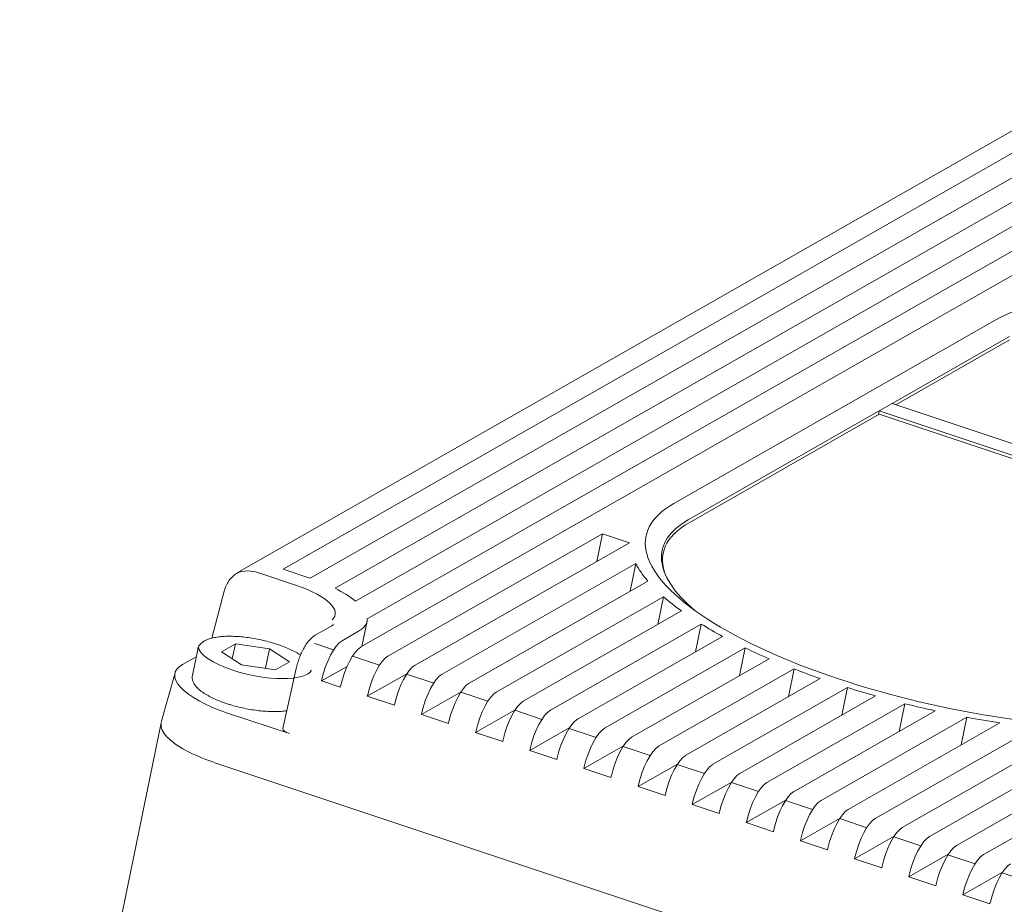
# Model space of a CAD drawing. Header units: millimetres. Extents: x 0 to 420, y 0 to 297.
# Tile 32 of 44: x 243 to 264, y 231 to 250. Entities that reach past the tile are written whole.
import ezdxf

# ---------------------------------------------------------------- set-up
doc = ezdxf.new("R2010")
doc.units = ezdxf.units.MM
doc.layers.add('1', color=7, linetype='Continuous', true_color=0xffffff)

msp = doc.modelspace()

# ---------------------------------------------------------------- linework, layer by layer
at = {"layer": '1', "color": 250, "linetype": 'Continuous', "lineweight": 18}
for p, q in [((268.086, 249.828), (247.257, 237.947)), ((248.21, 238.007), (268.678, 249.682)), ((248.792, 237.813), (269.261, 249.488)), ((272.827, 249.417), (249.885, 236.331)), ((249.329, 237.593), (269.889, 249.32)), ((270.612, 249.206), (249.771, 237.318)), ((250.023, 236.936), (271.524, 249.2)), ((263.533, 243.362), (256.618, 239.418)), ((263.844, 243.011), (261.318, 241.57)), ((263.844, 242.937), (261.4, 241.543)), ((261.318, 241.57), (261.038, 241.41)), ((273.417, 237.536), (261.318, 241.57)), ((261.038, 241.41), (256.929, 239.067)), ((261.021, 241.327), (261.038, 241.41)), ((261.038, 241.41), (273.137, 237.376)), ((261.038, 241.337), (256.949, 239.005)), ((273.047, 237.333), (261.038, 241.337)), ((250.468, 236.136), (255.082, 238.768)), ((254.96, 238.172), (255.082, 238.768)), ((255.082, 238.768), (255.665, 238.574)), ((251.051, 235.942), (255.665, 238.574)), ((256.391, 238.349), (256.356, 238.18)), ((248.745, 237.829), (248.21, 238.007)), ((251.633, 235.748), (255.8, 238.125)), ((255.678, 237.529), (255.8, 238.125)), ((252.216, 235.554), (256.063, 237.748)), ((246.944, 237.532), (246.681, 236.521)), ((252.798, 235.36), (256.398, 237.413)), ((256.275, 236.817), (256.398, 237.413)), ((253.381, 235.165), (256.784, 237.107)), ((249.26, 236.788), (248.905, 236.586)), ((249.908, 236.343), (250.019, 236.884)), ((253.963, 234.971), (257.21, 236.823)), ((257.088, 236.227), (257.21, 236.823)), ((249.48, 236.466), (249.835, 236.668)), ((254.546, 234.777), (257.669, 236.559)), ((246.373, 236.28), (246.259, 235.724)), ((247.185, 236.401), (246.884, 236.23)), ((247.185, 236.401), (247.118, 236.078)), ((247.917, 236.293), (247.185, 236.401)), ((247.917, 236.293), (247.831, 235.874)), ((248.349, 236.013), (247.917, 236.293)), ((255.128, 234.583), (258.157, 236.311)), ((258.035, 235.714), (258.157, 236.311)), ((246.05, 235.956), (246.34, 236.122)), ((246.884, 236.23), (247.316, 235.95)), ((255.711, 234.388), (258.671, 236.077)), ((247.316, 235.95), (248.048, 235.841)), ((248.048, 235.841), (248.349, 236.013)), ((248.495, 235.87), (248.204, 234.575)), ((249.037, 235.599), (249.587, 235.913)), ((256.293, 234.194), (259.21, 235.858)), ((259.087, 235.261), (259.21, 235.858)), ((245.887, 235.775), (245.59, 234.715)), ((249.037, 235.599), (249.045, 235.636)), ((250.876, 235.756), (250.024, 235.27)), ((256.876, 234), (259.771, 235.652)), ((249.442, 235.464), (249.037, 235.599)), ((249.45, 235.501), (249.442, 235.464)), ((257.458, 233.806), (260.355, 235.458)), ((260.233, 234.862), (260.355, 235.458)), ((250.024, 235.27), (250.033, 235.307)), ((250.607, 235.076), (250.024, 235.27)), ((252.041, 235.367), (251.189, 234.881)), ((258.041, 233.612), (260.962, 235.278)), ((250.615, 235.113), (250.607, 235.076)), ((258.623, 233.417), (261.592, 235.111)), ((261.47, 234.514), (261.592, 235.111)), ((248.348, 234.467), (247.04, 234.903)), ((251.198, 234.918), (251.189, 234.881)), ((251.772, 234.687), (251.189, 234.881)), ((253.206, 234.979), (252.355, 234.493)), ((259.206, 233.223), (262.247, 234.958)), ((259.789, 233.029), (262.927, 234.819)), ((262.805, 234.223), (262.927, 234.819)), ((245.588, 234.7), (242.543, 219.862)), ((251.78, 234.724), (251.772, 234.687)), ((254.371, 234.59), (253.52, 234.105)), ((260.371, 232.835), (263.638, 234.698)), ((260.954, 232.64), (264.382, 234.596)), ((252.363, 234.53), (252.355, 234.493)), ((252.937, 234.299), (252.355, 234.493)), ((261.536, 232.446), (265.167, 234.517)), ((262.119, 232.252), (266.005, 234.469)), ((262.701, 232.058), (266.921, 234.465)), ((263.284, 231.864), (267.977, 234.541)), ((252.945, 234.336), (252.937, 234.299)), ((253.528, 234.141), (253.52, 234.105)), ((255.536, 234.202), (254.685, 233.716)), ((254.102, 233.91), (253.52, 234.105)), ((254.11, 233.947), (254.102, 233.91)), ((246.744, 233.841), (265.566, 227.566)), ((254.693, 233.753), (254.685, 233.716)), ((255.267, 233.522), (254.685, 233.716)), ((256.701, 233.813), (255.85, 233.328)), ((255.275, 233.559), (255.267, 233.522)), ((255.858, 233.365), (255.85, 233.328)), ((256.432, 233.133), (255.85, 233.328)), ((257.866, 233.425), (257.015, 232.939)), ((256.441, 233.17), (256.432, 233.133)), ((257.023, 232.976), (257.015, 232.939)), ((257.597, 232.745), (257.015, 232.939)), ((259.031, 233.037), (258.18, 232.551)), ((257.606, 232.782), (257.597, 232.745)), ((258.188, 232.588), (258.18, 232.551)), ((258.762, 232.357), (258.18, 232.551)), ((260.197, 232.648), (259.345, 232.162)), ((258.771, 232.393), (258.762, 232.357)), ((261.362, 232.26), (260.51, 231.774)), ((259.353, 232.199), (259.345, 232.162)), ((259.927, 231.968), (259.345, 232.162)), ((259.936, 232.005), (259.927, 231.968)), ((260.518, 231.811), (260.51, 231.774)), ((262.527, 231.871), (261.675, 231.385)), ((261.093, 231.58), (260.51, 231.774)), ((261.101, 231.616), (261.093, 231.58)), ((261.683, 231.422), (261.675, 231.385)), ((262.258, 231.191), (261.675, 231.385)), ((263.692, 231.483), (262.84, 230.997)), ((262.266, 231.228), (262.258, 231.191)), ((262.848, 231.034), (262.84, 230.997)), ((263.423, 230.803), (262.84, 230.997)), ((263.423, 230.803), (263.431, 230.84))]:
    msp.add_line(p, q, dxfattribs=at)
at = {"layer": '1', "color": 250, "linetype": 'Continuous', "lineweight": 13}
for p, q in [((247.708, 237.921), (248.502, 237.656)), ((248.895, 236.403), (249.299, 236.269)), ((249.704, 236.133), (250.286, 235.939)), ((250.869, 235.745), (251.452, 235.551)), ((252.034, 235.357), (252.617, 235.162)), ((253.199, 234.968), (253.782, 234.774)), ((254.364, 234.58), (254.947, 234.385)), ((255.529, 234.191), (256.112, 233.997)), ((256.694, 233.803), (257.277, 233.609)), ((257.859, 233.414), (258.442, 233.22)), ((259.024, 233.026), (259.607, 232.832)), ((260.19, 232.637), (260.772, 232.443)), ((261.355, 232.249), (261.937, 232.055)), ((262.52, 231.86), (263.102, 231.666)), ((263.685, 231.472), (264.267, 231.278))]:
    msp.add_line(p, q, dxfattribs=at)
at = {"layer": '1', "color": 250, "linetype": 'Continuous', "lineweight": 18}
for centre, major_axis, ratio, start_param, end_param in [((269.941, 241.225), (-7.004, 1.437), 0.324674, 2.787552, 5.929144), ((263.026, 237.281), (-7.004, 1.437), 0.324674, 5.929144, 9.070737), ((262.979, 237.05), (-6.612, 1.357), 0.324674, 5.929144, 6.820228), ((262.954, 237.003), (-6.563, 1.347), 0.324674, 5.929144, 6.500473), ((263.026, 237.281), (-7.347, 1.508), 0.324674, 0.259988, 0.397458), ((247.864, 237.326), (-2.155, 0.442), 0.324674, 4.334604, 4.358348), ((247.864, 237.326), (-2.155, 0.442), 0.324674, 3.696404, 4.033466), ((263.026, 237.281), (-7.347, 1.508), 0.324674, 0.51704, 0.625585), ((247.864, 237.326), (-2.155, 0.442), 0.324674, 2.787552, 3.214808), ((263.026, 237.281), (-7.347, 1.508), 0.324674, 0.726709, 0.822631), ((249.338, 235.771), (0.237, 0.711), 0.327909, 0.350828, 1.869265), ((249.743, 235.636), (-0.237, -0.711), 0.327909, 3.492421, 5.010857), ((263.026, 237.281), (-7.347, 1.508), 0.324674, 0.914857, 1.004499), ((250.325, 235.442), (0.237, 0.711), 0.327909, 0.350828, 1.869265), ((247.847, 235.359), (-1.964, 0.401), 0.324095, 5.92923, 7.497288), ((250.908, 235.247), (-0.237, -0.711), 0.327909, 3.492421, 5.010857), ((263.026, 237.281), (-7.347, 1.508), 0.324674, 1.092435, 1.179413), ((251.49, 235.053), (0.237, 0.711), 0.327909, 0.350828, 1.869265), ((252.073, 234.859), (-0.237, -0.711), 0.327909, 3.492421, 5.010857), ((263.026, 237.281), (-7.347, 1.508), 0.324674, 1.266109, 1.353178), ((252.656, 234.665), (0.237, 0.711), 0.327909, 0.350828, 1.869265), ((253.238, 234.47), (-0.237, -0.711), 0.327909, 3.492421, 5.010857), ((263.026, 237.281), (-7.347, 1.508), 0.324674, 1.441304, 1.531247), ((253.821, 234.276), (0.237, 0.711), 0.327909, 0.350828, 1.869265), ((254.403, 234.082), (-0.237, -0.711), 0.327909, 3.492421, 5.010857), ((263.026, 237.281), (-7.347, 1.508), 0.324674, 1.623912, 1.720452), ((248.449, 234.524), (-0.245, 0.05), 0.325012, 6.276946, 7.499389), ((254.986, 233.888), (0.237, 0.711), 0.327909, 0.350828, 1.869265), ((255.568, 233.694), (-0.237, -0.711), 0.327909, 3.492421, 5.010857), ((256.151, 233.499), (0.237, 0.711), 0.327909, 0.350828, 1.869265), ((256.733, 233.305), (-0.237, -0.711), 0.327909, 3.492421, 5.010857), ((257.316, 233.111), (0.237, 0.711), 0.327909, 0.350828, 1.869265), ((257.898, 232.917), (-0.237, -0.711), 0.327909, 3.492421, 5.010857), ((258.481, 232.722), (0.237, 0.711), 0.327909, 0.350828, 1.869265), ((259.063, 232.528), (-0.237, -0.711), 0.327909, 3.492421, 5.010857), ((259.646, 232.334), (0.237, 0.711), 0.327909, 0.350828, 1.869265), ((260.229, 232.14), (-0.237, -0.711), 0.327909, 3.492421, 5.010857), ((260.811, 231.946), (0.237, 0.711), 0.327909, 0.350828, 1.869265), ((261.394, 231.751), (-0.237, -0.711), 0.327909, 3.492421, 5.010857), ((261.976, 231.557), (0.237, 0.711), 0.327909, 0.350828, 1.869265), ((262.559, 231.363), (-0.237, -0.711), 0.327909, 3.492421, 5.010857), ((263.141, 231.169), (0.237, 0.711), 0.327909, 0.350828, 1.869265), ((263.724, 230.974), (-0.237, -0.711), 0.327909, 3.492421, 5.010857)]:
    msp.add_ellipse(centre, major_axis=major_axis, ratio=ratio, start_param=start_param, end_param=end_param, dxfattribs=at)
at = {"layer": '1', "color": 250, "linetype": 'Continuous', "lineweight": 13}
for centre, major_axis, ratio, start_param, end_param in [((247.528, 237.238), (0.372, -0.651), 0.887165, 2.306209, 3.054728), ((247.864, 237.326), (1.469, -0.302), 0.324674, 6.037968, 7.472116), ((247.616, 236.121), (-1.224, 0.251), 0.324674, 0.098379, 1.230043), ((247.616, 236.121), (-1.224, 0.251), 0.324674, 1.230043, 3.039417)]:
    msp.add_ellipse(centre, major_axis=major_axis, ratio=ratio, start_param=start_param, end_param=end_param, dxfattribs=at)
at = {"layer": '1', "color": 250, "linetype": 'Continuous', "lineweight": 18}
for points, knots in [([(247.251, 237.943), (247.22, 237.925), (247.158, 237.882), (247.077, 237.801), (247.01, 237.703), (246.968, 237.611), (246.95, 237.553), (246.944, 237.532)], [0, 0, 0, 0, 0.205167, 0.429782, 0.654348, 0.87966, 1, 1, 1, 1]), ([(249.293, 236.812), (249.293, 236.812), (249.292, 236.811), (249.283, 236.802), (249.268, 236.793), (249.26, 236.788)], [0, 0, 0, 0, 0.209199, 0.683186, 1, 1, 1, 1]), ([(248.09, 236.386), (248.064, 236.395), (247.989, 236.419), (247.86, 236.455), (247.703, 236.491), (247.544, 236.521), (247.386, 236.543), (247.232, 236.557), (247.084, 236.563), (246.944, 236.56), (246.815, 236.548), (246.698, 236.528), (246.594, 236.498), (246.51, 236.458), (246.444, 236.41), (246.4, 236.355), (246.377, 236.309), (246.375, 236.284), (246.374, 236.279)], [0, 0, 0, 0, 0.036694, 0.106541, 0.176305, 0.246028, 0.315781, 0.385635, 0.455688, 0.526071, 0.596969, 0.668655, 0.741524, 0.815965, 0.879465, 0.936406, 0.990117, 1, 1, 1, 1]), ([(248.905, 236.586), (248.887, 236.575), (248.846, 236.547), (248.786, 236.491), (248.723, 236.413), (248.662, 236.317), (248.608, 236.21), (248.562, 236.098), (248.523, 235.983), (248.504, 235.908), (248.495, 235.87)], [0, 0, 0, 0, 0.084768, 0.200366, 0.335293, 0.478125, 0.613633, 0.744463, 0.87343, 1, 1, 1, 1]), ([(248.588, 236.154), (248.58, 236.159), (248.539, 236.186), (248.458, 236.234), (248.335, 236.294), (248.211, 236.344), (248.127, 236.374), (248.09, 236.386)], [0, 0, 0, 0, 0.060786, 0.31522, 0.56602, 0.814264, 1, 1, 1, 1]), ([(246.26, 235.724), (246.256, 235.704), (246.251, 235.663), (246.266, 235.598), (246.298, 235.532), (246.349, 235.465), (246.42, 235.398), (246.513, 235.331), (246.623, 235.268), (246.746, 235.208), (246.87, 235.157), (246.954, 235.127), (246.991, 235.115)], [0, 0, 0, 0, 0.073771, 0.161175, 0.252704, 0.354178, 0.465684, 0.580759, 0.694331, 0.806282, 0.917092, 1, 1, 1, 1]), ([(246.991, 235.115), (247.016, 235.106), (247.091, 235.082), (247.22, 235.046), (247.378, 235.01), (247.537, 234.98), (247.695, 234.959), (247.849, 234.945), (247.997, 234.939), (248.136, 234.941), (248.232, 234.95), (248.282, 234.957), (248.291, 234.958)], [0, 0, 0, 0, 0.059779, 0.173567, 0.287222, 0.400809, 0.514445, 0.628245, 0.742371, 0.857033, 0.972534, 1, 1, 1, 1]), ([(246.743, 233.842), (246.509, 233.92), (246.296, 234.01), (245.943, 234.2), (245.804, 234.3), (245.621, 234.495), (245.577, 234.59), (245.585, 234.683), (245.586, 234.692), (245.588, 234.7)], [0, 0, 0, 0, 0.322574, 0.322574, 0.645148, 0.645148, 0.967723, 0.967723, 1, 1, 1, 1])]:
    msp.add_open_spline(points, degree=3, knots=knots, dxfattribs=at)

doc.saveas('drawing.dxf')
